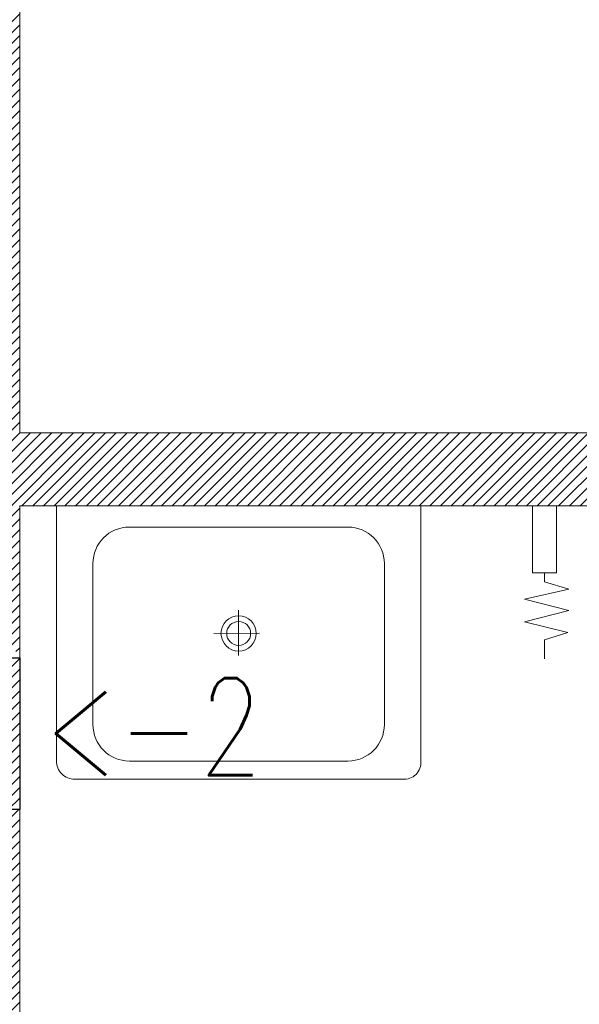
# Model space of a CAD drawing. Header units: inches. Extents: x 27484 to 71626, y -45113 to 39.
# Tile 209 of 256: x 34027 to 34120, y -23303 to -23141. Entities that reach past the tile are written whole.
import ezdxf
from ezdxf.enums import TextEntityAlignment as Align

# ---------------------------------------------------------------- set-up
doc = ezdxf.new("R2010")
doc.units = ezdxf.units.IN
doc.header["$LTSCALE"] = 50
doc.header["$MEASUREMENT"] = 0
for name, color, linetype, lineweight in [('A-ARMATURA', 45, 'Continuous', 5), ('A-SCIANY', 5, 'Continuous', 18), ('A-ść. istn.', 8, 'Continuous', 0)]:
    doc.layers.add(name, color=color, linetype=linetype, lineweight=lineweight)
for name, color, linetype in [('B-IWE', 2, 'Continuous'), ('B-IWE-KAN', 7, 'Continuous'), ('R-MET-IWE', 2, 'Continuous'), ('rz_wentylacja', 10, 'Continuous')]:
    doc.layers.add(name, color=color, linetype=linetype)
doc.styles.get("Standard").update_dxf_attribs({"font": 'romans.shx'})
pattern_1 = [(45, (31560.1443, -34930.5661), (-0.88388348, 0.88388348), [])]

# ---------------------------------------------------------------- blocks, each defined once
blk = doc.blocks.new('A$C0B567CFF')
at = {"layer": 'A-ARMATURA'}
for p, q in [((-300, 0), (300, 0)), ((300, 0), (300, -420)), ((-300, 0), (-300, -420)), ((180, -35), (-180, -35)), ((-240, -95), (-240, -360)), ((240, -95), (240, -360)), ((0, -246.3), (0, -171.9)), ((-34.2, -209.8), (41.1, -210)), ((0, -420), (-180, -420)), ((180, -420), (0, -420)), ((-270, -450), (270, -450))]:
    blk.add_line(p, q, dxfattribs=at)
for radius in [29.1, 19.7]:
    blk.add_circle((0, -210), radius, dxfattribs=at)
for centre, radius, start, end in [((-180, -95), 60, 90, 180), ((180, -95), 60, 0, 90), ((-180, -360), 60, 180, 270), ((180, -360), 60, 270, 0), ((-272.7, -422.7), 27.4, 174.3468, 275.6532), ((270.1, -420.1), 29.9, 269.8482, 0.1518)]:
    blk.add_arc(centre, radius, start, end, dxfattribs=at)
blk = doc.blocks.new('A$C1E9A6502')
at = {"layer": 'A-ARMATURA', "xscale": 0.09999999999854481, "yscale": 0.09999999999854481, "zscale": 0.1, "rotation": 269.9999999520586}
blk.add_blockref('A$C0B567CFF', (21, -30), dxfattribs=at)
blk = doc.blocks.new('A$C1D21525B')
at = {"layer": 'A-ARMATURA'}
blk.add_lwpolyline([(0, 11.01), (0, 12.5), (-3.99, 13.74), (3.32, 15.39), (-3.99, 17.22), (3.32, 19.09), (-3.82, 20.87), (0, 22.08), (0, 25.18)], dxfattribs=at)
blk.add_lwpolyline([(1.99, 0), (-1.99, 0), (-1.99, 11.01), (1.99, 11.01)], close=True, dxfattribs=at)
blk = doc.blocks.new('IWE0W')
at = {"layer": 'B-IWE-KAN'}
blk.add_lwpolyline([(0.854, 0.854, -1), (0.146, 0.146), (0.854, 0.854, 1), (0.146, 0.146)], format="xyb", dxfattribs=at)
blk = doc.blocks.new('IWE0W011')
at = {"layer": 'B-IWE'}
blk.add_lwpolyline([(0, 0), (25, 0), (25, 25), (0, 25), (0, 0)], dxfattribs=at)
at = {"xscale": 15, "yscale": 15, "zscale": 15}
blk.add_blockref('IWE0W', (5, 5), dxfattribs=at)
at = {"layer": 'R-MET-IWE', "width": 0.75}
blk.add_attdef('NR', text='', height=9.5, dxfattribs=at).set_placement((12.5, 37), align=Align.MIDDLE)

msp = doc.modelspace()

# ---------------------------------------------------------------- hatches: boundary and pattern name
at = {"layer": 'A-ść. istn.', "ltscale": 0.1}
h = msp.add_hatch(dxfattribs=at)
h.set_pattern_fill('ANSI31', color=256, scale=10)
h.set_pattern_definition(pattern_1)
h.paths.add_polyline_path([(34014.98246, -23245.96968), (34002.48246, -23245.96968), (34002.48246, -23250.10811), (34002.48246, -23250.10811), (34002.48246, -23270.96968), (34014.98246, -23270.96968), (34014.98246, -23265.96968, -0.198912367), (34009.67916, -23263.77298, -0.668178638), (34014.98246, -23250.96968)])
h.paths.add_polyline_path([(34027.48246, -23245.96968), (34014.98246, -23245.96968), (34014.98246, -23250.96968, -0.198912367), (34020.28576, -23253.16638, -0.668178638), (34014.98246, -23265.96968), (34014.98246, -23270.96968), (34027.48246, -23270.96968)])
h.paths.add_polyline_path([(34027.48246, -23219.96968), (34014.98246, -23219.96968), (34014.98246, -23224.96968, -0.198912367), (34020.28576, -23227.16638, -0.668178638), (34014.98246, -23239.96968), (34014.98246, -23244.96968), (34027.48246, -23244.96968)])
h.paths.add_polyline_path([(34182.48246, -23208.96968), (34027.48246, -23208.96968), (34027.48246, -23115.96968), (34014.98246, -23115.96968), (34014.98246, -23219.96968), (34027.48246, -23219.96968), (34027.48246, -23220.96968), (34182.48246, -23220.96968)])
h = msp.add_hatch(dxfattribs=at)
h.set_pattern_fill('ANSI31', color=256, scale=10)
h.set_pattern_definition(pattern_1)
h.paths.add_polyline_path([(34014.98246, -23270.96968), (34002.48246, -23270.96968), (34002.48246, -23272.23124), (34002.48246, -23294.35433), (34002.48246, -23314.96968), (34014.98246, -23314.96968)])
h.paths.add_polyline_path([(34027.48246, -23270.96968), (34014.98246, -23270.96968), (34014.98246, -23314.96968), (34027.48246, -23314.96968)])
h.paths.add_polyline_path([(34027.48246, -23314.96968), (34014.98246, -23314.96968), (34014.98246, -23319.96968, -0.198912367), (34020.28576, -23322.16638, -0.414213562), (34020.28576, -23332.77298, -0.198912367), (34014.98246, -23334.96968), (34014.98246, -23339.96968), (34027.48246, -23339.96968)])
h.paths.add_polyline_path([(34014.98246, -23314.96968), (34002.48246, -23314.96968), (34002.48246, -23319.96968), (34014.98246, -23319.96968)])
h.paths.add_polyline_path([(34014.98246, -23334.96968), (34002.48246, -23334.96968), (34002.48246, -23339.96968), (34014.98246, -23339.96968)])
h.paths.add_polyline_path([(34014.98246, -23340.96968), (34002.48246, -23340.96968), (34002.48246, -23365.96968), (34014.98246, -23365.96968), (34014.98246, -23360.96968, -0.198912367), (34009.67916, -23358.77298, -0.668178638), (34014.98246, -23345.96968)])
h.paths.add_polyline_path([(34027.48246, -23340.96968), (34014.98246, -23340.96968), (34014.98246, -23345.96968, -0.198912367), (34020.28576, -23348.16638, -0.668178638), (34014.98246, -23360.96968), (34014.98246, -23365.96968), (34027.48246, -23365.96968)])
h.paths.add_polyline_path([(34027.48246, -23366.96968), (34014.98246, -23366.96968), (34014.98246, -23371.96968, -0.198912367), (34020.28576, -23374.16638, -0.668178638), (34014.98246, -23386.96968), (34014.98246, -23391.96968), (34027.48246, -23391.96968)])
h.paths.add_polyline_path([(34014.98246, -23366.96968), (34002.48246, -23366.96968), (34002.48246, -23377.55655), (34002.48246, -23377.55655), (34002.48246, -23391.96968), (34014.98246, -23391.96968), (34014.98246, -23386.96968, -0.198912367), (34009.67916, -23384.77298, -0.668178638), (34014.98246, -23371.96968)])
h.paths.add_polyline_path([(34014.98246, -23391.96968), (34002.48246, -23391.96968), (34002.48246, -23443.96968), (33842.48246, -23443.96968), (33842.48246, -23341.96968), (33847.48246, -23341.96968), (33847.48246, -23329.96968), (33842.48246, -23329.96968), (33842.48246, -23318.96968), (33830.48246, -23318.96968), (33830.48246, -23430.96968), (33746.48246, -23430.96968), (33746.48246, -23443.96968), (33642.48246, -23443.96968), (33642.48246, -23456.46968), (33758.48246, -23456.46968), (33758.48246, -23442.96968), (33830.48246, -23442.96968), (33830.48246, -23456.46968), (34014.98246, -23456.46968)])
h.paths.add_polyline_path([(34027.48246, -23392.96968), (34014.98246, -23392.96968), (34014.98246, -23397.96968, -0.198912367), (34020.28576, -23400.16638, -0.668178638), (34014.98246, -23412.96968), (34014.98246, -23417.96968), (34027.48246, -23417.96968)])

# ---------------------------------------------------------------- linework, layer by layer
at = {"layer": 'A-SCIANY', "ltscale": 3}
for p, q in [((34027.48246, -23208.96968), (34027.48246, -22908.96968)), ((34410.48246, -23208.96968), (34027.48246, -23208.96968)), ((34027.48246, -23443.96968), (34027.48246, -23220.96968)), ((34182.48246, -23220.96968), (34027.48246, -23220.96968))]:
    msp.add_line(p, q, dxfattribs=at)

# ---------------------------------------------------------------- block references
at = {"layer": 'A-ARMATURA', "lineweight": -3, "xscale": -1, "rotation": 270}
msp.add_blockref('A$C1E9A6502', (34093.54727, -23241.96968), dxfattribs=at)
at = {"layer": 'A-ARMATURA', "lineweight": -3, "rotation": 180}
msp.add_blockref('A$C1D21525B', (34113.92699, -23220.96968), dxfattribs=at)
at = {"layer": 'rz_wentylacja'}
ref = msp.add_blockref('IWE0W011', (34027.48246, -23245.96968), dxfattribs=dict(at, xscale=-1, rotation=90))
ref.add_attrib('NR', '<-2', (34031.38769, -23265.32538), dxfattribs={"layer": 'R-MET-IWE', "height": 16, "width": 0.75})

doc.saveas('drawing.dxf')
